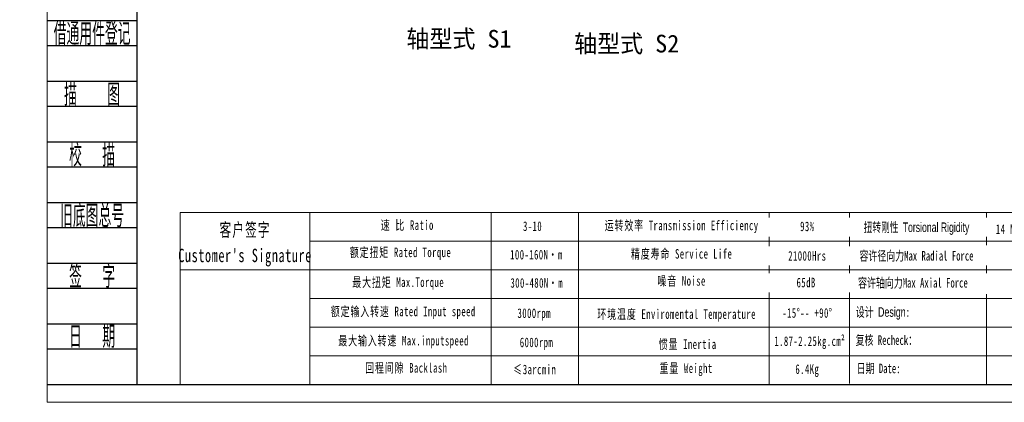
# Model space of a CAD drawing. Header units: millimetres. Extents: x 7856 to 8549, y -46 to 435.
# Tile 1 of 12: x 7856 to 8301, y -46 to 127. Entities that reach past the tile are written whole.
import ezdxf
from ezdxf.enums import TextEntityAlignment as Align

# ---------------------------------------------------------------- set-up
doc = ezdxf.new("R2010")
doc.units = ezdxf.units.MM
doc.layers.get('0').update_dxf_attribs({"lineweight": 18})
doc.layers.add('2细线层', color=4, linetype='Continuous')
doc.layers.add('6文字层', color=3, linetype='Continuous')
for name, color, linetype, lineweight in [('剖面线层', 4, 'Continuous', 18), ('图框_外框线', 7, 'Continuous', 18), ('尺寸线', 7, 'Continuous', 25)]:
    doc.layers.add(name, color=color, linetype=linetype, lineweight=lineweight)
doc.styles.add('PC_TEXTSTYLE', font='ISOCP.SHX', dxfattribs={"width": 0.707, "bigfont": 'GBCBIG.SHX'})
doc.styles.add('工程字', font='txt')
doc.styles.add('标准', font='txt', dxfattribs={"width": 0.667})

msp = doc.modelspace()

# ---------------------------------------------------------------- linework, layer by layer
for p, q in [((7987.5114, 40.1882), (7987.5114, -37.4995)), ((8069.5128, 40.1882), (8069.5128, -37.4995))]:
    msp.add_line(p, q)
at = {"layer": '2细线层'}
for p, q in [((7869.036, 126.9005), (7909.3269, 126.9005)), ((7869.036, 115.6191), (7909.3269, 115.6191)), ((7869.036, 99.5027), (7909.3269, 99.5027)), ((7869.036, 88.2213), (7909.3269, 88.2213)), ((7869.036, 72.105), (7909.3269, 72.105)), ((7869.036, 60.8235), (7909.3269, 60.8235)), ((7869.036, 44.7072), (7909.3269, 44.7072)), ((7869.036, 33.4257), (7909.3269, 33.4257)), ((7869.036, 17.3094), (7909.3269, 17.3094)), ((7869.036, 6.0279), (7909.3269, 6.0279)), ((7869.036, -10.0884), (7909.3269, -10.0884)), ((7869.036, -21.3699), (7909.3269, -21.3699)), ((7869.036, -37.4862), (7909.3269, -37.4862))]:
    msp.add_line(p, q, dxfattribs=at)
at = {"layer": '剖面线层', "color": 0}
msp.add_line((7928.9082, 40.1882), (7928.9082, -37.4862), dxfattribs=at)
at = {"layer": '图框_外框线'}
for p, q in [((7928.9082, 40.1882), (8540.4288, 40.1882)), ((8109.0226, 40.1882), (8109.0226, -37.4774)), ((8195.1837, 40.1882), (8195.1837, -37.4862)), ((8231.384, 40.1882), (8231.384, -37.0554)), ((8293.2476, 40.1882), (8293.2476, -37.4862)), ((7987.5114, 27.2282), (8331.1986, 27.2282)), ((7928.9082, 14.2682), (8540.4288, 14.2682)), ((7987.5114, 1.3082), (8540.4288, 1.3082)), ((7987.5114, -11.6518), (8540.4288, -11.6518)), ((7987.5114, -24.6118), (8540.4288, -24.6118))]:
    msp.add_line(p, q, dxfattribs=at)
at = {"layer": '图框_外框线', "color": 3}
msp.add_lwpolyline([(7868.8716, -45.5773), (8548.5199, -45.5773), (8548.5199, 435.0312), (7868.8716, 435.0312)], close=True, dxfattribs=at)
at = {"layer": '图框_外框线', "color": 3, "lineweight": 25}
msp.add_lwpolyline([(7909.3269, -37.4862), (8540.4288, -37.4862), (8540.4288, 426.9401), (7909.3269, 426.9401)], close=True, dxfattribs=at)

# ---------------------------------------------------------------- texts
at = {"layer": '6文字层', "color": 3, "style": 'PC_TEXTSTYLE', "width": 0.8}
for s, p in [('借通用件登记', (7889.1814, 121.2598)), ('描   图', (7889.1814, 93.862)), ('校  描', (7889.1814, 66.4642)), ('旧底图总号', (7889.1814, 39.0664)), ('签  字', (7889.1814, 11.6687)), ('日  期', (7889.1915, -15.5683))]:
    msp.add_text(s, height=10.04864, dxfattribs=at).set_placement(p, align=Align.MIDDLE)
at = {"layer": '图框_外框线', "color": 1, "attachment_point": 2, "line_spacing_factor": 1.15057, "style": '标准'}
for s, insert, char_height, width in [("\\T1.1;客户签字\\PCustomer's Signature", (7958.3108, 35.3929), 6.048, 75.237744), ('\\T1.1;速 比 Ratio', (8031.5847, 36.6245), 4.32, 35.298334), ('{\\T1.1;3-10}', (8088.2005, 36.1263), 4.32, 25.665234), ('\\T1.1;运转效率 Transmission Efficiency', (8155.5538, 36.4918), 4.32, 73.41215), ('{\\T1.1;93%}', (8212.3461, 36.0506), 4.32, 55.247116), ('\\T1.1;额定扭矩 Rated Torque', (8028.5481, 24.3351), 4.32, 76.700416), ('{\\T1.1;100-160N·m}', (8089.9439, 23.2655), 4.32, 35.780938), ('\\T1.1;精度寿命 Service Life', (8155.5538, 23.6529), 4.32, 57.623319), ('\\T1.1;21000Hrs', (8212.3461, 22.7359), 4.32, 55.247116), ('\\T1.1;最大扭矩 Max.Torque', (8027.4854, 10.8318), 4.32, 50.993309), ('{\\T1.1;300-480N·m}', (8090.0672, 10.5095), 4.32, 42.964367), ('\\T1.1;噪音 Noise', (8155.5538, 11.4328), 4.32, 38.119465), ('\\T1.1;65dB', (8211.8142, 10.6773), 4.32, 28.506918), ('\\T1.1;额定输入转速 Rated Input speed', (8029.7628, -2.368), 4.32, 67.79526), ('\\T1.1;3000rpm', (8088.9477, -3.1538), 4.32, 34.971356), ('{\\T1.1;环境温度 Enviromental Temperature}', (8153.3096, -3.5747), 4.32, 146.790604), ('\\T1.1;-15%%D-- +90%%D', (8212.3461, -3.0609), 4.32, 37.058157), ('\\T1.1;最大输入转速 Max.inputspeed ', (8029.9146, -15.5678), 4.32, 68.186912), ('\\T1.1;6000rpm', (8089.9787, -16.3446), 4.32, 94.460295), ('\\T1.1;惯量 Inertia', (8158.2629, -17.187), 4.32, 39.027968), ('{\\T1.1; 1.87-2.25kg.cm²}', (8212.3461, -15.7977), 4.32, 98.682503), ('\\T1.1;回程间隙 Backlash', (8031.1292, -27.8573), 4.32, 55.288858), ('{\\T1.1;≤3arcmin }', (8089.1887, -28.573), 4.32, 34.971356), ('\\T1.1;重量 Weight', (8157.5662, -28.0119), 4.32, 33.591478), ('\\T1.1;6.4Kg', (8212.3461, -28.4306), 4.32, 28.904488)]:
    msp.add_mtext(s, dxfattribs=dict(at, insert=insert, char_height=char_height, width=width))
at = {"layer": '图框_外框线', "color": 1, "char_height": 4.32, "width": 55.247116, "attachment_point": 2, "style": '标准'}
for s, insert in [('{\\T1.1;14 N.m/arcmin}', (8311.569, 34.8064)), ('{\\f宋体|b0|i0|c134|p2;设计 \\fArial|b0|i0|c0|p2;Design}:', (8246.517, -2.6337)), ('{\\f宋体|b0|i0|c134|p2;复核 Recheck：}', (8248.0655, -15.308)), ('{\\f宋体|b0|i0|c134|p2;日期 }Date:', (8244.5505, -28.0904))]:
    msp.add_mtext(s, dxfattribs=dict(at, insert=insert))
at = {"layer": '尺寸线', "color": 0, "char_height": 8, "attachment_point": 1, "style": '工程字'}
for s, insert, width in [('轴型式 S1', (8031.186, 122.6205), 81.437235), ('轴型式 S2', (8106.9867, 120.4518), 54.523277)]:
    msp.add_mtext(s, dxfattribs=dict(at, insert=insert, width=width))

# ---------------------------------------------------------------- next in the draw order: texts
at = {"layer": '图框_外框线', "color": 1, "char_height": 4.32, "width": 146.790604, "attachment_point": 2, "style": '标准', "bg_fill": 2}
for s, insert in [('{\\f宋体|b0|i0|c134|p2;\\W0.65;扭转刚性 \\fArial|b0|i0|c0|p34;Torsional Rigidity}', (8261.6939, 35.6568)), ('{\\f宋体|b0|i0|c134|p2;容许径向力Max Radial Force}', (8261.7021, 22.7618)), ('{\\f宋体|b0|i0|c134|p2;容许轴向力Max Axial Force}', (8260.0729, 10.5712))]:
    msp.add_mtext(s, dxfattribs=dict(at, insert=insert))

# ---------------------------------------------------------------- next in the draw order: texts
for s, insert in [('{\\fSimSun|b1|i0|c134|p2;3200 N}', (8311.8642, 23.0975)), ('{\\fSimSun|b1|i0|c134|p2;1600 N}', (8311.6873, 9.8834))]:
    msp.add_mtext(s, dxfattribs=dict(at, insert=insert))

doc.saveas('drawing.dxf')
